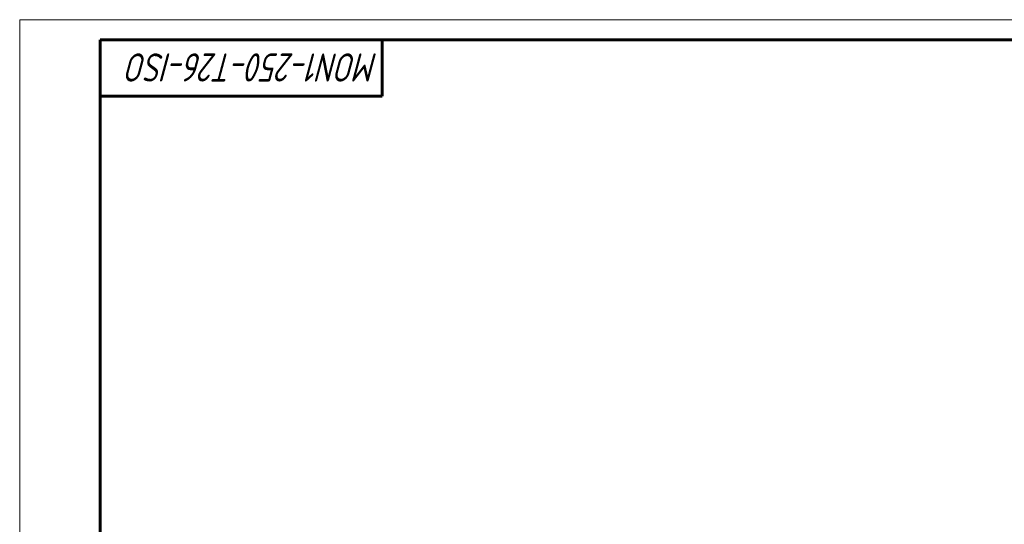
# Model space of a CAD drawing. Header units: millimetres. Extents: x 0 to 594, y 0 to 420.
# Tile 5 of 11: x 0 to 244, y 295 to 420. Entities that reach past the tile are written whole.
import ezdxf

# ---------------------------------------------------------------- set-up
doc = ezdxf.new("R2010")
doc.units = ezdxf.units.MM
doc.linetypes.add('K5LT_BASIC', pattern=[0])
doc.linetypes.add('K5LT_THIN', pattern=[0])
doc.styles.add('KTEXTSTYLE', font='txt', dxfattribs={"width": 0.96, "height": 5})

# ---------------------------------------------------------------- blocks, each defined once
blk = doc.blocks.new('U50')
at = {"color": 7, "linetype": 'K5LT_THIN', "lineweight": 18, "true_color": 0xffffff}
for p, q in [((0, 0), (0, 420)), ((0, 420), (594, 420))]:
    blk.add_line(p, q, dxfattribs=at)
at = {"color": 143, "linetype": 'K5LT_BASIC', "lineweight": 60, "true_color": 0x33acca}
for p, q in [((20, 5), (20, 415)), ((20, 415), (589, 415)), ((90, 415), (90, 401)), ((90, 401), (20, 401))]:
    blk.add_line(p, q, dxfattribs=at)
at = {"color": 7, "insert": (89, 404.64), "char_height": 7, "attachment_point": 1, "rotation": 180, "style": 'KTEXTSTYLE'}
blk.add_mtext('\\fArial|b0|c204|p34;\\H5.0;\\W1.000;\\Q15;\\fGOST Type AU|b0|i0|c204|p34;\\Q15;\\W0.953;\\H7.00;MON1-250-T26-ISO', dxfattribs=at)

msp = doc.modelspace()

# ---------------------------------------------------------------- block references
msp.add_blockref('U50', (0, 0))

doc.saveas('drawing.dxf')
